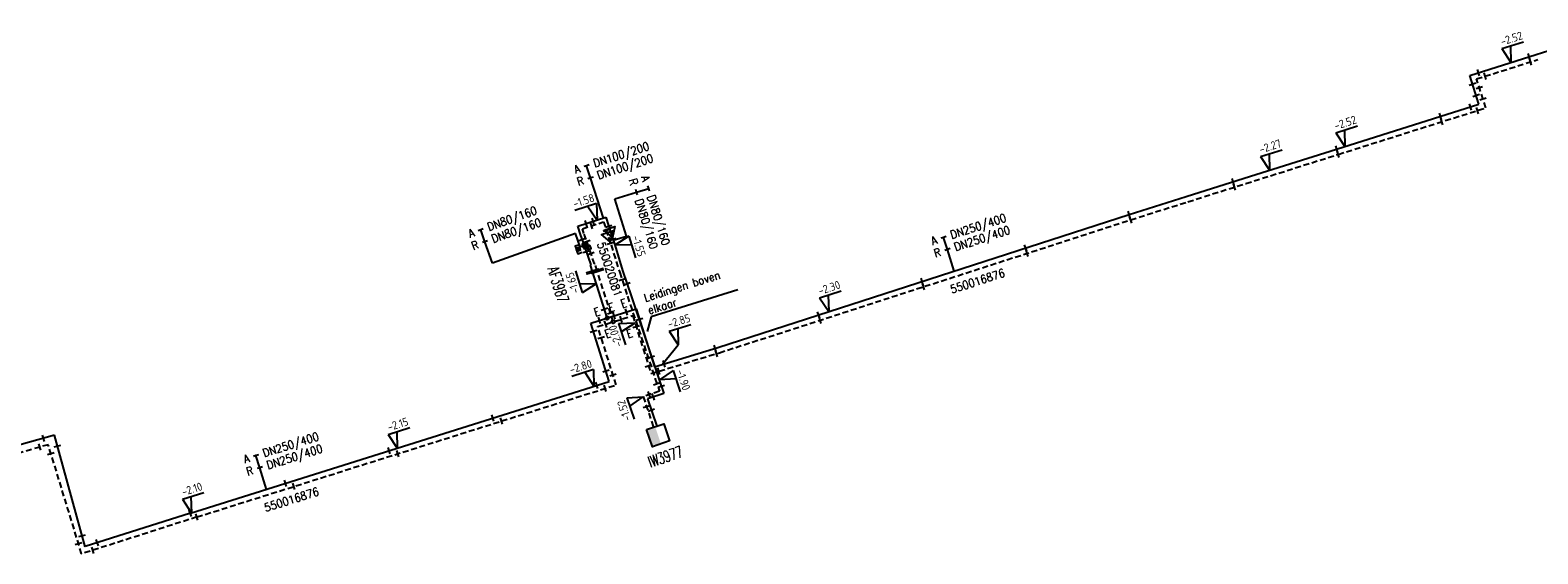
# Model space of a CAD drawing. Header units: millimetres. Extents: x 0 to 118318689, y 0 to 490460760.
# Tile 11 of 117: x 114421670 to 114587964, y 485608815 to 485666595. Entities that reach past the tile are written whole.
import ezdxf
from ezdxf.enums import TextEntityAlignment as Align

# ---------------------------------------------------------------- set-up
doc = ezdxf.new("R2010")
doc.units = ezdxf.units.MM
doc.header["$LTSCALE"] = 200
doc.linetypes.add('HIDDEN2', pattern=[4.7625, 3.175, -1.5875])
doc.layers.get('0').update_dxf_attribs({"color": 8})
for name, color, linetype in [('WT-C-AFSLUITER', 7, 'Continuous'), ('WT-C-kastWM', 7, 'Continuous'), ('WT-C-mof', 7, 'Continuous'), ('WT-C-tstuk', 7, 'Continuous'), ('WT-C-VERLOOP', 7, 'Continuous'), ('WT-I-diam', 7, 'Continuous'), ('WT-I-info', 7, 'Continuous'), ('WT-I-NAP', 7, 'Continuous'), ('WT-L-aanvoer', 6, 'Continuous'), ('WT-L-retour', 6, 'HIDDEN2')]:
    doc.layers.add(name, color=color, linetype=linetype)
doc.styles.add('DIN17', font='ROMANS.SHX', dxfattribs={"width": 0.9})
doc.styles.add('ISOCP', font='ISOCP.SHX')

# ---------------------------------------------------------------- blocks, each defined once
blk = doc.blocks.new('LR-mof')
at = {"color": 0, "linetype": 'ByBlock', "lineweight": -2}
blk.add_line((0, -0.75), (0, 0.75), dxfattribs=at)
blk = doc.blocks.new('LR-tsb')
blk.add_circle((0, 0), 0.375)
blk = doc.blocks.new('LR-VERL')
at = {"color": 0, "linetype": 'ByBlock', "lineweight": -2}
blk.add_lwpolyline([(1.08, 0), (-1.08, -1.25), (-1.08, 1.25)], close=True, dxfattribs=at)
blk = doc.blocks.new('LR-tso')
blk.add_lwpolyline([(-0.375, -0.375), (0.375, -0.375), (0.375, 0.375), (-0.375, 0.375)], close=True)
blk = doc.blocks.new('LR-smof')
at = {"color": 0, "linetype": 'ByBlock', "lineweight": -2}
blk.add_lwpolyline([(1, 0.5), (0, 0.5), (0, -0.5), (1, -0.5)], dxfattribs=at)
blk = doc.blocks.new('nap2')
at = {"color": 0, "linetype": 'Continuous'}
for p, q in [((1, 3.5), (-4, 3.5)), ((-1, 3.5), (0, 0)), ((1, 3.5), (0, 0))]:
    blk.add_line(p, q, dxfattribs=at)
at = {"color": 0, "linetype": 'Continuous', "style": 'ISOCP'}
for tag, p in [('*1', (-1.5, 5)), ('*2', (-4, 1.5))]:
    blk.add_attdef(tag, text='', height=1.8, dxfattribs=at).set_placement(p, align=Align.MIDDLE)
blk = doc.blocks.new('nap1')
at = {"color": 0, "linetype": 'Continuous'}
for p, q in [((-1, 3.5), (0, 0)), ((-1, 3.5), (4, 3.5)), ((1, 3.5), (0, 0))]:
    blk.add_line(p, q, dxfattribs=at)
at = {"color": 0, "linetype": 'Continuous', "style": 'ISOCP'}
for tag, p in [('*1', (1.7, 5)), ('*2', (4, 1.5))]:
    blk.add_attdef(tag, text='', height=1.8, dxfattribs=at).set_placement(p, align=Align.MIDDLE)
blk = doc.blocks.new('LR-AFS')
at = {"color": 0, "lineweight": -3, "const_width": 0.7}
blk.add_lwpolyline([(0, -1.5), (0, 1.5)], dxfattribs=at)
at = {"color": 7, "linetype": 'ByBlock', "lineweight": -2, "style": 'DIN17', "width": 0.9}
blk.add_attdef('*1', text='', height=2.5, dxfattribs=at).set_placement((0, 5), align=Align.MIDDLE)
at = {"color": 0, "linetype": 'ByBlock', "lineweight": -2, "style": 'DIN17', "width": 0.3, "flags": 1}
for tag, p in [('*2', (2.5, 1.5)), ('OCODE', (-7.5, -2.5)), ('NCODE', (-2.5, -2.5)), ('BC', (2.5, -2.5)), ('RK', (7.5, -2.5)), ('FABR', (-7.5, -7.5)), ('ST', (-7.5, -5)), ('VCODE', (-2.5, -5)), ('TYPE', (-2.5, -7.5)), ('OPBOUW', (2.5, -7.5)), ('NIVO', (2.5, -5)), ('BEDIEN', (7.5, -7.5)), ('IMM', (7.5, -5)), ('VERTR', (-7.5, -10)), ('OPBLEN', (-2.5, -10)), ('HULPST', (2.5, -10)), ('VERLSP', (7.5, -10)), ('DEKM', (-7.5, -12.5)), ('PDATUM', (-2.5, -12.5)), ('OPM', (2.5, -12.5)), ('BORD', (7.5, -12.5)), ('BORDL', (-7.5, -15)), ('BORDX', (-2.5, -15)), ('BORDY', (2.5, -15)), ('BORDZ', (7.5, -15))]:
    blk.add_attdef(tag, text='', height=1.8, dxfattribs=at).set_placement(p, align=Align.MIDDLE)
blk = doc.blocks.new('LR-kastWM')
at = {"color": 0, "linetype": 'ByBlock', "lineweight": -3}
blk.add_lwpolyline([(-2, 2), (2, 2), (2, -2), (-2, -2)], close=True, dxfattribs=at)
at = {"color": 0}
blk.add_solid([(-2, -2), (0, -2), (-2, 2), (0, 2)], dxfattribs=at)
at = {"color": 7, "linetype": 'ByBlock', "lineweight": -3, "style": 'DIN17', "width": 0.7}
for tag, p in [('*1', (0, 5)), ('*2', (0, -5))]:
    blk.add_attdef(tag, text='', height=2.5, dxfattribs=at).set_placement(p, align=Align.MIDDLE)
at = {"color": 0, "linetype": 'ByBlock', "lineweight": -2, "style": 'DIN17', "width": 0.3, "flags": 1}
for tag, p in [('OCODE', (4.5, 1.25)), ('NCODE', (9.5, 1.25)), ('BC', (14.5, 1.25)), ('RK', (19.5, 1.25)), ('ST', (4.5, -1.25)), ('VCODE', (9.5, -1.25)), ('NIVO', (14.5, -1.25)), ('IMM', (19.5, -1.25))]:
    blk.add_attdef(tag, text='', height=1.8, dxfattribs=at).set_placement(p, align=Align.MIDDLE)
blk = doc.blocks.new('LR-hyp')
at = {"color": 7, "linetype": 'ByBlock', "lineweight": -3, "style": 'DIN17', "width": 0.9}
blk.add_attdef('*1', text='', height=1.8, dxfattribs=at).set_placement((0, 0), align=Align.MIDDLE)
at = {"color": 7, "linetype": 'ByBlock', "lineweight": -2, "style": 'DIN17', "width": 0.9, "flags": 1}
blk.add_attdef('*2', text='', height=1.8, dxfattribs=at).set_placement((0, -5), align=Align.MIDDLE)
blk = doc.blocks.new('LR-mofD')
at = {"color": 0, "linetype": 'ByBlock', "lineweight": -2}
blk.add_line((0, -0.75), (0, 0.75), dxfattribs=at)
at = {"color": 1, "linetype": 'ByBlock', "lineweight": -3, "style": 'DIN17', "width": 0.9}
blk.add_attdef('*1', text='', height=1.8, dxfattribs=at).set_placement((0, 2), align=Align.MIDDLE)
blk = doc.blocks.new('LR-DIAB2')
at = {"color": 0, "linetype": 'Continuous', "lineweight": -3}
blk.add_line((0, 5), (0, 7.8), dxfattribs=at)
at = {"color": 0, "lineweight": -3}
blk.add_line((0, 0), (0, 5), dxfattribs=at)
for points in [[(0.61, 7.8), (0, 7.8), (-0.61, 7.8)], [(0.61, 5), (0, 5), (-0.61, 5)]]:
    blk.add_lwpolyline(points, dxfattribs=at)
at = {"color": 1, "lineweight": -3, "style": 'DIN17', "width": 0.9}
for tag, p in [('*1', (-1.61, 7.8)), ('*2', (-1.61, 5.02))]:
    blk.add_attdef(tag, text='', height=1.8, dxfattribs=at).set_placement(p, align=Align.MIDDLE_RIGHT)
for tag, p in [('*11', (1.61, 7.8)), ('*12', (1.61, 5))]:
    blk.add_attdef(tag, text='', height=1.8, dxfattribs=at).set_placement(p, align=Align.MIDDLE_LEFT)

msp = doc.modelspace()

# ---------------------------------------------------------------- linework, layer by layer
at = {"layer": 'WT-I-diam'}
for p, q in [((114484907, 485645862), (114484240, 485647919)), ((114487449, 485643866), (114486168, 485647978)), ((114481805, 485644159), (114472676, 485640898)), ((114482331, 485642687), (114481805, 485644159)), ((114485993, 485643413), (114487449, 485643866))]:
    msp.add_line(p, q, dxfattribs=at)
at = {"layer": 'WT-I-info'}
for p, q in [((114499732, 485637956), (114490181, 485634981)), ((114490181, 485634981), (114489723, 485633353)), ((114491384, 485629710), (114493144, 485631873))]:
    msp.add_line(p, q, dxfattribs=at)
at = {"layer": 'WT-L-aanvoer'}
for p, q in [((114587783, 485663916), (114589878, 485664580)), ((114580458, 485661606), (114587784, 485663916)), ((114581465, 485658413), (114580458, 485661606)), ((114565769, 485653463), (114581465, 485658413)), ((114555585, 485650252), (114565769, 485653463)), ((114549184, 485648233), (114555585, 485650252)), ((114542885, 485646247), (114549184, 485648233)), ((114497513, 485631577), (114542894, 485646250)), ((114482091, 485644950), (114485174, 485645949)), ((114482378, 485644049), (114482091, 485644950)), ((114485174, 485645949), (114485734, 485644216)), ((114482797, 485642853), (114481865, 485642520)), ((114482626, 485643352), (114482378, 485644049)), ((114483536, 485640687), (114482626, 485643352)), ((114485734, 485644216), (114486122, 485643013)), ((114486122, 485643013), (114487058, 485639976)), ((114483481, 485640669), (114483536, 485640687)), ((114483704, 485639961), (114483481, 485640669)), ((114485319, 485634838), (114483704, 485639961)), ((114487058, 485639976), (114487942, 485637268)), ((114487942, 485637268), (114490983, 485628223)), ((114483526, 485634273), (114488526, 485635849)), ((114488526, 485635849), (114490542, 485629453)), ((114485552, 485627845), (114483526, 485634273)), ((114490542, 485629453), (114497513, 485631577)), ((114439360, 485613287), (114485552, 485627845)), ((114490984, 485628223), (114491555, 485626521)), ((114491555, 485626521), (114489767, 485625920)), ((114489767, 485625920), (114490783, 485622915)), ((114424349, 485621899), (114414425, 485619127)), ((114427755, 485609574), (114424349, 485621899)), ((114439360, 485613287), (114427738, 485609635))]:
    msp.add_line(p, q, dxfattribs=at)
at = {"layer": 'WT-L-retour', "lineweight": -3}
for p, q in [((114581211, 485661214), (114587964, 485663344)), ((114582218, 485658021), (114581211, 485661214)), ((114565949, 485652891), (114582218, 485658021)), ((114555765, 485649680), (114565949, 485652891)), ((114549364, 485647661), (114555765, 485649680)), ((114543065, 485645675), (114549364, 485647661)), ((114497692, 485631005), (114543050, 485645670)), ((114484222, 485640032), (114483973, 485640824)), ((114485991, 485634421), (114484222, 485640032)), ((114484279, 485633881), (114488134, 485635096)), ((114488134, 485635096), (114490148, 485628706)), ((114486305, 485627453), (114484279, 485633881)), ((114490148, 485628706), (114497692, 485631005)), ((114440081, 485612885), (114486305, 485627453)), ((114423660, 485620860), (114416168, 485618703)), ((114427351, 485608815), (114423660, 485620860)), ((114440081, 485612885), (114427351, 485608815))]:
    msp.add_line(p, q, dxfattribs=at)
at = {"layer": 'WT-L-retour'}
for p, q in [((114482593, 485644692), (114484916, 485645445)), ((114482757, 485644177), (114482593, 485644692)), ((114484916, 485645445), (114485466, 485643743)), ((114483004, 485643484), (114482757, 485644177)), ((114483918, 485640806), (114483004, 485643484)), ((114485466, 485643743), (114485741, 485642892)), ((114485741, 485642892), (114486696, 485639861)), ((114483296, 485642628), (114481993, 485642162)), ((114483973, 485640824), (114483918, 485640806)), ((114486696, 485639861), (114487555, 485637228)), ((114487555, 485637228), (114490623, 485628102)), ((114490623, 485628102), (114491074, 485626760)), ((114491074, 485626760), (114489290, 485626160)), ((114489290, 485626160), (114490421, 485622798))]:
    msp.add_line(p, q, dxfattribs=at)

# ---------------------------------------------------------------- block references
at = {"layer": 'WT-C-AFSLUITER', "linetype": 'Continuous'}
ref = msp.add_blockref('LR-AFS', (114483704, 485639961), dxfattribs=dict(at, xscale=499.9999999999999, yscale=499.9999999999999, zscale=499.9999999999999, rotation=287.4932))
ref.add_attrib('*1', 'AF3987', dxfattribs={"layer": '0', "color": 7, "linetype": 'ByBlock', "lineweight": -2, "height": 1250, "rotation": 287.4932, "style": 'DIN17', "width": 0.65}).set_placement((114479919, 485638509), align=Align.MIDDLE)
at = {"layer": 'WT-C-AFSLUITER', "linetype": 'Continuous', "xscale": 499.9999999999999, "yscale": 499.9999999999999, "zscale": 499.9999999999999, "rotation": 287.4932}
msp.add_blockref('LR-AFS', (114484222, 485640032), dxfattribs=at)
at = {"layer": 'WT-C-kastWM', "linetype": 'Continuous'}
ref = msp.add_blockref('LR-kastWM', (114490923, 485621902), dxfattribs=dict(at, xscale=499.9999999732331, yscale=499.9999999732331, zscale=499.9999999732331, rotation=18.62988805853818))
ref.add_attrib('*1', 'IW3977', dxfattribs={"layer": '0', "color": 7, "linetype": 'ByBlock', "lineweight": -3, "height": 1250, "rotation": 18.62989, "style": 'DIN17', "width": 0.65}).set_placement((114491722, 485619533), align=Align.MIDDLE)
at = {"layer": 'WT-C-mof', "linetype": 'Continuous'}
for name, p, xscale, yscale, zscale, rotation in [('LR-mof', (114587003, 485663670), 499.9999999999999, 499.9999999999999, 499.9999999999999, 17.5015), ('LR-mof', (114587163, 485663091), 499.9999999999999, 499.9999999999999, 499.9999999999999, 17.5015), ('LR-mof', (114577227, 485657076), 500.0000000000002, 500.0000000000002, 500.0000000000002, 17.50279999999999), ('LR-mof', (114577388, 485656498), 500.0000000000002, 500.0000000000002, 500.0000000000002, 17.50279999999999), ('LR-mof', (114565778, 485653466), 500.0000000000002, 500.0000000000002, 500.0000000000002, 17.50279999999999), ('LR-mof', (114565943, 485652889), 499.9999999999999, 499.9999999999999, 499.9999999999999, 17.5015), ('LR-mof', (114554345, 485649861), 499.9999999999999, 499.9999999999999, 499.9999999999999, 17.5015), ('LR-mof', (114554495, 485649279), 499.9999999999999, 499.9999999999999, 499.9999999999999, 17.5015), ('LR-mof', (114542894, 485646250), 499.9999999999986, 499.9999999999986, 499.9999999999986, 17.8608000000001), ('LR-mof', (114543050, 485645670), 499.9999999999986, 499.9999999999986, 499.9999999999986, 17.8608000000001), ('LR-mof', (114482993, 485645242), 500.0000000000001, 500.0000000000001, 500.0000000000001, 17.96370000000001), ('LR-mof', (114483590, 485645015), 500.0000000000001, 500.0000000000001, 500.0000000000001, 17.96370000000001), ('LR-mof', (114483761, 485645491), 500.0000000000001, 500.0000000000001, 500.0000000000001, 17.96370000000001), ('LR-smof', (114481865, 485642520), 500.0000000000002, 500.0000000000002, 500.0000000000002, 19.65699999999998), ('LR-mof', (114482566, 485643521), 500.0000000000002, 500.0000000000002, 500.0000000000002, 289.6063), ('LR-mof', (114483065, 485643303), 499.9999999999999, 499.9999999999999, 499.9999999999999, 288.8502), ('LR-mof', (114485676, 485643096), 500.0000000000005, 500.0000000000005, 500.0000000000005, 287.9055), ('LR-mof', (114485950, 485643547), 500.0000000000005, 500.0000000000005, 500.0000000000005, 287.9055), ('LR-mof', (114531476, 485642558), 499.9999999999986, 499.9999999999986, 499.9999999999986, 17.8608000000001), ('LR-smof', (114481993, 485642162), 500.0000000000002, 500.0000000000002, 500.0000000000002, 19.65699999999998), ('LR-mof', (114483026, 485642180), 499.9999999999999, 499.9999999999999, 499.9999999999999, 288.8502), ('LR-mof', (114483522, 485641965), 499.9999999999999, 499.9999999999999, 499.9999999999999, 288.8502), ('LR-mof', (114531632, 485641978), 499.9999999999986, 499.9999999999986, 499.9999999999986, 17.8608000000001), ('LR-mof', (114486950, 485639083), 499.9999999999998, 499.9999999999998, 499.9999999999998, 288.0731000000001), ('LR-mof', (114487499, 485638626), 499.9999999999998, 499.9999999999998, 499.9999999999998, 288.0731000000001), ('LR-mof', (114520057, 485638866), 500.0000000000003, 500.0000000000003, 500.0000000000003, 17.86079999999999), ('LR-mof', (114520214, 485638286), 500.0000000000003, 500.0000000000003, 500.0000000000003, 17.86079999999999), ('LR-mof', (114488882, 485634717), 499.9999999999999, 499.9999999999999, 499.9999999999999, 287.4932), ('LR-mof', (114508639, 485635175), 500.0000000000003, 500.0000000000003, 500.0000000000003, 17.8608), ('LR-mof', (114508796, 485634595), 500.0000000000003, 500.0000000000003, 500.0000000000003, 17.8608), ('LR-mof', (114483806, 485633384), 499.9999999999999, 499.9999999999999, 499.9999999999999, 287.4932), ('LR-mof', (114484651, 485632700), 499.9999999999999, 499.9999999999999, 499.9999999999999, 287.4932), ('LR-mof', (114488510, 485633901), 499.9999999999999, 499.9999999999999, 499.9999999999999, 287.4932), ('LR-mof', (114497213, 485631486), 500.0000000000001, 500.0000000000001, 500.0000000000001, 16.94640000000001), ('LR-mof', (114497382, 485630910), 500.0000000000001, 500.0000000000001, 500.0000000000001, 16.94640000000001), ('LR-mof', (114489874, 485629575), 499.9999999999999, 499.9999999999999, 499.9999999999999, 287.4932), ('LR-mof', (114490193, 485630558), 499.9999999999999, 499.9999999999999, 499.9999999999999, 287.4932), ('LR-mof', (114491014, 485628970), 500.0000000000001, 500.0000000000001, 500.0000000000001, 16.94640000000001), ('LR-mof', (114491597, 485629774), 500.0000000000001, 500.0000000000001, 500.0000000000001, 16.94640000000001), ('LR-mof', (114484161, 485627407), 499.9999999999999, 499.9999999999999, 499.9999999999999, 17.49319999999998), ('LR-mof', (114485186, 485629007), 499.9999999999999, 499.9999999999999, 499.9999999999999, 287.4932), ('LR-mof', (114485950, 485628580), 499.9999999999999, 499.9999999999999, 499.9999999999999, 287.4932), ('LR-mof', (114490796, 485627588), 500.0000000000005, 500.0000000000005, 500.0000000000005, 288.5738999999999), ('LR-mof', (114485106, 485627076), 499.9999999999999, 499.9999999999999, 499.9999999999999, 17.49319999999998), ('LR-mof', (114489960, 485626385), 499.9999999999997, 499.9999999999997, 499.9999999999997, 18.59530000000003), ('LR-mof', (114490408, 485626135), 499.9999999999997, 499.9999999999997, 499.9999999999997, 18.59530000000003), ('LR-mof', (114491287, 485627319), 500.0000000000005, 500.0000000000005, 500.0000000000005, 288.5738999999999), ('LR-mof', (114489657, 485625069), 499.9999999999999, 499.9999999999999, 499.9999999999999, 288.5914), ('LR-mof', (114490181, 485624695), 499.9999999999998, 499.9999999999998, 499.9999999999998, 288.6729), ('LR-mof', (114472716, 485623800), 499.9999999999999, 499.9999999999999, 499.9999999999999, 17.49320000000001), ('LR-mof', (114473661, 485623469), 499.9999999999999, 499.9999999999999, 499.9999999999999, 17.49320000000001), ('LR-mof', (114423147, 485621563), 499.9999999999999, 499.9999999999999, 499.9999999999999, 15.60760000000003), ('LR-mof', (114422749, 485620598), 500.0000000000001, 500.0000000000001, 500.0000000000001, 16.0596), ('LR-mof', (114423954, 485619899), 499.9999999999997, 499.9999999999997, 499.9999999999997, 287.0361), ('LR-mof', (114424679, 485620704), 500.0000000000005, 500.0000000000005, 500.0000000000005, 285.4454), ('LR-mof', (114461278, 485620195), 499.9999999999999, 499.9999999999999, 499.9999999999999, 17.49320000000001), ('LR-mof', (114462215, 485619861), 499.9999999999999, 499.9999999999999, 499.9999999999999, 17.49320000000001), ('LR-mof', (114449846, 485616592), 499.9999999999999, 499.9999999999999, 499.9999999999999, 17.49320000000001), ('LR-mof', (114450769, 485616254), 499.9999999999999, 499.9999999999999, 499.9999999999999, 17.49320000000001), ('LR-mof', (114439339, 485613280), 500, 500, 500, 17.4451), ('LR-mof', (114440044, 485612873), 500.0000000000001, 500.0000000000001, 500.0000000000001, 17.7322), ('LR-mof', (114427004, 485609945), 499.9999999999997, 499.9999999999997, 499.9999999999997, 287.0361), ('LR-mof', (114427409, 485610824), 500.0000000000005, 500.0000000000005, 500.0000000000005, 285.4454), ('LR-mof', (114428590, 485609211), 500.0000000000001, 500.0000000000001, 500.0000000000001, 17.7322), ('LR-mof', (114429080, 485610056), 500, 500, 500, 17.4451)]:
    msp.add_blockref(name, p, dxfattribs=dict(at, xscale=xscale, yscale=yscale, zscale=zscale, rotation=rotation))
at = {"layer": 'WT-C-mof'}
for p, xscale, yscale, zscale, rotation in [((114581412, 485661907), 500.0000000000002, 500.0000000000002, 500.0000000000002, 17.50150552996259), ((114582165, 485661515), 499.9999999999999, 499.9999999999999, 499.9999999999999, 17.50150553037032), ((114580759, 485660652), 500.0000000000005, 500.0000000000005, 500.0000000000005, 287.5028289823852), ((114581164, 485659367), 500.0000000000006, 500.0000000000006, 500.0000000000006, 107.5028289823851), ((114581512, 485660261), 499.9999999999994, 499.9999999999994, 499.9999999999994, 287.5028289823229), ((114580512, 485658112), 500.0000000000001, 500.0000000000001, 500.0000000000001, 197.5028289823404), ((114581264, 485657720), 500.0000000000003, 500.0000000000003, 500.0000000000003, 197.5028289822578), ((114581917, 485658975), 500.0000000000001, 500.0000000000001, 500.0000000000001, 107.5028289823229), ((114485214, 485644524), 500.0000000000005, 500.0000000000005, 500.0000000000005, 287.9055), ((114485488, 485644977), 500.0000000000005, 500.0000000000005, 500.0000000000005, 287.9055), ((114485019, 485635792), 499.9999999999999, 499.9999999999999, 499.9999999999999, 107.4932000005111), ((114485690, 485635374), 499.9999999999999, 499.9999999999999, 499.9999999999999, 107.4931999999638)]:
    msp.add_blockref('LR-mof', p, dxfattribs=dict(at, xscale=xscale, yscale=yscale, zscale=zscale, rotation=rotation))
for p, xscale, yscale, zscale, rotation in [((114484483, 485634574), 499.9999999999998, 499.9999999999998, 499.9999999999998, 17.49320000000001), ((114486079, 485635078), 499.9999999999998, 499.9999999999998, 499.9999999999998, 17.49320000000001), ((114487445, 485635508), 500, 500, 500, 17.49316233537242)]:
    msp.add_blockref('LR-mofD', p, dxfattribs=dict(at, xscale=xscale, yscale=yscale, zscale=zscale, rotation=rotation)).add_auto_attribs({'*1': 'E'})
ref = msp.add_blockref('LR-mofD', (114485146, 485634154), dxfattribs=dict(at, xscale=499.9999999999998, yscale=499.9999999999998, zscale=499.9999999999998, rotation=17.49320000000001))
ref.add_attrib('*1', 'E', dxfattribs={"layer": '0', "color": 1, "linetype": 'ByBlock', "lineweight": -3, "height": 900, "rotation": 17.4932, "style": 'DIN17', "width": 0.9}).set_placement((114485386, 485633122), align=Align.MIDDLE)
ref = msp.add_blockref('LR-mofD', (114486865, 485634696), dxfattribs=dict(at, xscale=499.9999999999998, yscale=499.9999999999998, zscale=499.9999999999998, rotation=17.49316235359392))
ref.add_attrib('*1', 'E', dxfattribs={"layer": '0', "color": 1, "linetype": 'ByBlock', "lineweight": -3, "height": 900, "rotation": 17.49316, "style": 'DIN17', "width": 0.9}).set_placement((114487789, 485633134), align=Align.MIDDLE)
at = {"layer": 'WT-C-tstuk', "linetype": 'Continuous'}
for name, p, xscale, yscale, zscale, rotation in [('LR-tso', (114482797, 485642853), 499.9999999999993, 499.9999999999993, 499.9999999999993, 199.657), ('LR-tso', (114483296, 485642628), 499.9999999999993, 499.9999999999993, 499.9999999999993, 199.657), ('LR-tsb', (114485319, 485634838), 499.9999999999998, 499.9999999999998, 499.9999999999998, 107.4931999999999), ('LR-tsb', (114485991, 485634421), 499.9999999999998, 499.9999999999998, 499.9999999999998, 107.4931999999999)]:
    msp.add_blockref(name, p, dxfattribs=dict(at, xscale=xscale, yscale=yscale, zscale=zscale, rotation=rotation))
at = {"layer": 'WT-C-VERLOOP', "linetype": 'Continuous', "xscale": 500.0000000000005, "yscale": 500.0000000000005, "zscale": 500.0000000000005, "rotation": 287.9055}
for p in [(114485466, 485643743), (114485734, 485644216)]:
    msp.add_blockref('LR-VERL', p, dxfattribs=at)
at = {"layer": 'WT-I-diam', "linetype": 'Continuous'}
for p, xscale, yscale, zscale, rotation, values in [((114484240, 485647919), 499.9999999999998, 499.9999999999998, 499.9999999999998, 17.96369807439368, {'*1': 'A', '*11': 'DN100/200', '*2': 'R', '*12': 'DN100/200'}), ((114486168, 485647978), 499.9999999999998, 499.9999999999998, 499.9999999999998, 287.2996900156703, {'*1': 'A', '*11': 'DN80/160', '*2': 'R', '*12': 'DN80/160'}), ((114472676, 485640898), 500.0000000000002, 500.0000000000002, 500.0000000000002, 19.65699010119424, {'*1': 'A', '*11': 'DN80/160', '*2': 'R', '*12': 'DN80/160'}), ((114523604, 485640013), 500, 500, 500, 17.86076299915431, {'*1': 'A', '*11': 'DN250/400', '*2': 'R', '*12': 'DN250/400'}), ((114447751, 485615931), 500.0000000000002, 500.0000000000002, 500.0000000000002, 17.49316235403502, {'*1': 'A', '*11': 'DN250/400', '*2': 'R', '*12': 'DN250/400'})]:
    msp.add_blockref('LR-DIAB2', p, dxfattribs=dict(at, xscale=xscale, yscale=yscale, zscale=zscale, rotation=rotation)).add_auto_attribs(values)
at = {"layer": 'WT-I-info', "linetype": 'Continuous'}
for p, xscale, yscale, zscale, rotation, values in [((114485595, 485640202), 500.0000000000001, 500.0000000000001, 500.0000000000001, 288.0730547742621, {'*1': '550020081'}), ((114526159, 485638914), 500.0000000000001, 500.0000000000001, 500.0000000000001, 17.86076299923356, {'*1': '550016876'}), ((114450492, 485614808), 500.0000000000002, 500.0000000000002, 500.0000000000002, 17.4931623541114, {'*1': '550016876'})]:
    msp.add_blockref('LR-hyp', p, dxfattribs=dict(at, xscale=xscale, yscale=yscale, zscale=zscale, rotation=rotation)).add_auto_attribs(values)
at = {"layer": 'WT-I-NAP', "linetype": 'Continuous'}
ref = msp.add_blockref('nap1', (114585000, 485663038), dxfattribs=dict(at, xscale=500.0000000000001, yscale=500.0000000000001, zscale=500.0000000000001, rotation=17.50150553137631))
ref.add_attrib('*1', '-2.52', dxfattribs={"layer": '0', "color": 1, "linetype": 'Continuous', "height": 900, "rotation": 17.50151, "style": 'ISOCP'}).set_placement((114585059, 485665678), align=Align.MIDDLE)
ref = msp.add_blockref('nap1', (114566674, 485653749), dxfattribs=dict(at, xscale=500, yscale=500, zscale=500, rotation=17.50282898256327))
ref.add_attrib('*1', '-2.52', dxfattribs={"layer": '0', "color": 1, "linetype": 'Continuous', "height": 900, "rotation": 17.50283, "style": 'ISOCP'}).set_placement((114566733, 485656389), align=Align.MIDDLE)
ref = msp.add_blockref('nap1', (114558378, 485651133), dxfattribs=dict(at, xscale=500.0000000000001, yscale=500.0000000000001, zscale=500.0000000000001, rotation=17.50150552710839))
ref.add_attrib('*1', '-2.27', dxfattribs={"layer": '0', "color": 1, "linetype": 'Continuous', "height": 900, "rotation": 17.50151, "style": 'ISOCP'}).set_placement((114558437, 485653773), align=Align.MIDDLE)
ref = msp.add_blockref('nap2', (114484206, 485645635), dxfattribs=dict(at, xscale=500.0000000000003, yscale=500.0000000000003, zscale=500.0000000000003, rotation=17.96369807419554))
ref.add_attrib('*1', '-1.58', dxfattribs={"layer": '0', "color": 1, "linetype": 'Continuous', "height": 900, "rotation": 17.9637, "style": 'ISOCP'}).set_placement((114482721, 485647782), align=Align.MIDDLE)
ref = msp.add_blockref('nap1', (114486171, 485642854), dxfattribs=dict(at, xscale=499.9999999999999, yscale=499.9999999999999, zscale=499.9999999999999, rotation=287.2996900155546))
ref.add_attrib('*1', '-1.55', dxfattribs={"layer": '0', "color": 1, "linetype": 'Continuous', "height": 900, "rotation": 287.29969, "style": 'ISOCP'}).set_placement((114488811, 485642786), align=Align.MIDDLE)
ref = msp.add_blockref('nap1', (114484120, 485638642), dxfattribs=dict(at, xscale=499.9999999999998, yscale=499.9999999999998, zscale=499.9999999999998, rotation=107.4932000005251))
ref.add_attrib('*1', '-1.65', dxfattribs={"layer": '0', "color": 1, "linetype": 'Continuous', "height": 900, "rotation": 107.4932, "style": 'ISOCP'}).set_placement((114481480, 485638702), align=Align.MIDDLE)
ref = msp.add_blockref('nap1', (114509763, 485635538), dxfattribs=dict(at, xscale=500, yscale=500, zscale=500, rotation=17.91753210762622))
ref.add_attrib('*1', '-2.30', dxfattribs={"layer": '0', "color": 1, "linetype": 'Continuous', "height": 900, "rotation": 17.91753, "style": 'ISOCP'}).set_placement((114509803, 485638178), align=Align.MIDDLE)
ref = msp.add_blockref('nap2', (114488386, 485634296), dxfattribs=dict(at, xscale=500, yscale=500, zscale=500, rotation=107.4931623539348))
ref.add_attrib('*1', '-2.00', dxfattribs={"layer": '0', "color": 1, "linetype": 'Continuous', "height": 900, "rotation": 107.49316, "style": 'ISOCP'}).set_placement((114486227, 485632829), align=Align.MIDDLE)
ref = msp.add_blockref('nap1', (114493144, 485631873), dxfattribs=dict(at, xscale=500, yscale=500, zscale=500, rotation=16.94639026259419))
ref.add_attrib('*1', '-2.85', dxfattribs={"layer": '0', "color": 1, "linetype": 'Continuous', "height": 900, "rotation": 16.94639, "style": 'ISOCP'}).set_placement((114493229, 485634513), align=Align.MIDDLE)
ref = msp.add_blockref('nap2', (114483859, 485627323), dxfattribs=dict(at, xscale=500, yscale=500, zscale=500, rotation=17.49316235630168))
ref.add_attrib('*1', '-2.80', dxfattribs={"layer": '0', "color": 1, "linetype": 'Continuous', "height": 900, "rotation": 17.49316, "style": 'ISOCP'}).set_placement((114482392, 485629482), align=Align.MIDDLE)
ref = msp.add_blockref('nap1', (114491079, 485628025), dxfattribs=dict(at, xscale=499.9999999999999, yscale=499.9999999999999, zscale=499.9999999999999, rotation=288.5738929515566))
ref.add_attrib('*1', '-1.90', dxfattribs={"layer": '0', "color": 1, "linetype": 'Continuous', "height": 900, "rotation": 288.57389, "style": 'ISOCP'}).set_placement((114493720, 485628015), align=Align.MIDDLE)
ref = msp.add_blockref('nap2', (114489302, 485626126), dxfattribs=dict(at, xscale=500, yscale=500, zscale=500, rotation=108.5914119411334))
ref.add_attrib('*1', '-1.52', dxfattribs={"layer": '0', "color": 1, "linetype": 'Continuous', "height": 900, "rotation": 108.59141, "style": 'ISOCP'}).set_placement((114487171, 485624618), align=Align.MIDDLE)
ref = msp.add_blockref('nap1', (114462162, 485620473), dxfattribs=dict(at, xscale=499.9999999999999, yscale=499.9999999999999, zscale=499.9999999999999, rotation=17.49316235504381))
ref.add_attrib('*1', '-2.15', dxfattribs={"layer": '0', "color": 1, "linetype": 'Continuous', "height": 900, "rotation": 17.49316, "style": 'ISOCP'}).set_placement((114462221, 485623113), align=Align.MIDDLE)
ref = msp.add_blockref('nap1', (114439460, 485613318), dxfattribs=dict(at, xscale=499.9999999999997, yscale=499.9999999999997, zscale=499.9999999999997, rotation=17.49316235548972))
ref.add_attrib('*1', '-2.10', dxfattribs={"layer": '0', "color": 1, "linetype": 'Continuous', "height": 900, "rotation": 17.49316, "style": 'ISOCP'}).set_placement((114439519, 485615958), align=Align.MIDDLE)

# ---------------------------------------------------------------- texts
at = {"layer": 'WT-I-info', "style": 'DIN17', "width": 0.9}
for s, p in [('Leidingen boven', (114489515, 485636614)), ('elkaar', (114489948, 485635223))]:
    msp.add_text(s, height=900, rotation=17.29969, dxfattribs=at).set_placement(p)

doc.saveas('drawing.dxf')
